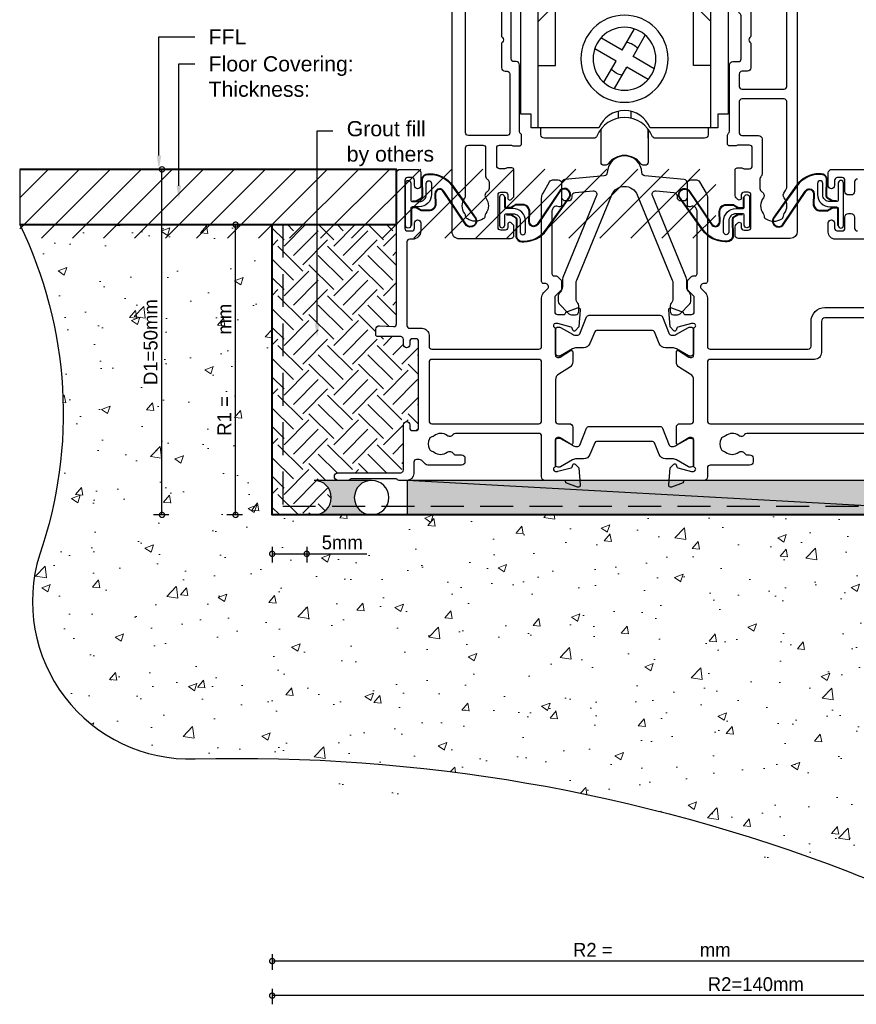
# Model space of a CAD drawing. Header units: millimetres. Extents: x -942 to 1452, y -105 to 165.
# Tile 7 of 12: x 887 to 1008, y -105 to 38. Entities that reach past the tile are written whole.
import ezdxf
from ezdxf import colors
from ezdxf.entities.mleader import LeaderData, LeaderLine
from ezdxf.math import Vec2, Vec3

# ---------------------------------------------------------------- set-up
doc = ezdxf.new("R2010")
doc.units = ezdxf.units.MM
doc.linetypes.add('Hidden', pattern=[7.1438, 4.7625, -2.3813])
for name, color, linetype in [('EXTRUSION', 2, 'Continuous'), ('Gaskets', 3, 'Continuous'), ('polyamide', 6, 'Continuous')]:
    doc.layers.add(name, color=color, linetype=linetype)
doc.layers.add('UNO-Dark Grey', color=7, linetype='Continuous', lineweight=13, true_color=0x44474e)
doc.layers.add('Viewport', color=7, linetype='Continuous', plot=False)
doc.styles.get("Standard").update_dxf_attribs({"font": 'arial.ttf'})
doc.styles.add('UNO Text', font='NHaasGroteskTXPro-55Rg.ttf')
doc.dimstyles.new('UNO', dxfattribs={"dimtxt": 2, "dimasz": 1.5, "dimexe": 1.25, "dimexo": 0.625, "dimtad": 1, "dimdec": 1, "dimzin": 9, "dimtxsty": 'UNO Text', "dimblk": 'DOTSMALL', "dimcen": 2.5, "dimclrd": 256, "dimclre": 256, "dimclrt": 256, "dimadec": 0, "dimazin": 0, "dimtfac": 1, "dimtdec": 1, "dimtmove": 0, "dimatfit": 3, "dimfxl": 1, "dimfxlon": 1, "dimarcsym": 0})

# ---------------------------------------------------------------- blocks, each defined once
blk = doc.blocks.new('_DotSmall')
at = {"color": 0, "linetype": 'ByBlock', "const_width": 0.5}
blk.add_lwpolyline([(-0.0625, 0, 1), (0.0625, 0, 1)], format="xyb", close=True, dxfattribs=at)
blk = doc.blocks.new('*D44')
at = {"lineweight": -2, "transparency": 16777216}
for p, q in [((-84.9, -63.56), (-84.9, -65.81)), ((25, -63.56), (25, -65.81)), ((25, -64.56), (-84.9, -64.56))]:
    blk.add_line(p, q, dxfattribs=at)
at = {"layer": 'Defpoints', "color": 0, "transparency": 16777216}
for p in [(-84.9, 0), (25, -50), (-84.9, -64.56)]:
    blk.add_point(p, dxfattribs=at)
at = {"lineweight": -2, "transparency": 16777216, "xscale": 1.5, "yscale": 1.5, "zscale": 1.5, "rotation": 180}
blk.add_blockref('_DotSmall', (-84.9, -64.56), dxfattribs=at)
at = {"lineweight": -2, "transparency": 16777216, "xscale": 1.5, "yscale": 1.5, "zscale": 1.5}
blk.add_blockref('_DotSmall', (25, -64.56), dxfattribs=at)
at = {"transparency": 16777216, "insert": (-29.95, -62.93), "char_height": 2, "attachment_point": 5, "style": 'UNO Text'}
blk.add_mtext('R2 =                 mm', dxfattribs=at)
blk = doc.blocks.new('*D45')
at = {"lineweight": -2, "transparency": 16777216}
for p, q in [((-84.9, -68.56), (-84.9, -70.81)), ((55.1, -69.56), (-84.9, -69.56)), ((55.1, -68.56), (55.1, -70.81))]:
    blk.add_line(p, q, dxfattribs=at)
at = {"layer": 'Defpoints', "color": 0, "transparency": 16777216}
for p in [(-84.9, 0), (55.1, -50), (-84.9, -69.56)]:
    blk.add_point(p, dxfattribs=at)
at = {"lineweight": -2, "transparency": 16777216, "xscale": 1.5, "yscale": 1.5, "zscale": 1.5, "rotation": 180}
blk.add_blockref('_DotSmall', (-84.9, -69.56), dxfattribs=at)
at = {"lineweight": -2, "transparency": 16777216, "xscale": 1.5, "yscale": 1.5, "zscale": 1.5}
blk.add_blockref('_DotSmall', (55.1, -69.56), dxfattribs=at)
at = {"transparency": 16777216, "insert": (-14.9, -67.91), "char_height": 2, "attachment_point": 5, "style": 'UNO Text'}
blk.add_mtext('R2=140mm', dxfattribs=at)
blk = doc.blocks.new('*D87')
at = {"lineweight": -2, "transparency": 16777216}
for p, q in [((-84.9, -4.63), (-84.9, -6.88)), ((-84.9, -5.63), (-79.9, -5.63)), ((-79.9, -4.63), (-79.9, -6.88)), ((-79.9, -5.63), (-71.18, -5.63))]:
    blk.add_line(p, q, dxfattribs=at)
at = {"layer": 'Defpoints', "color": 0, "transparency": 16777216}
for p in [(-84.9, 10.33), (-79.9, 10.33), (-84.9, -5.63)]:
    blk.add_point(p, dxfattribs=at)
at = {"lineweight": -2, "transparency": 16777216, "xscale": 1.5, "yscale": 1.5, "zscale": 1.5, "rotation": 180}
blk.add_blockref('_DotSmall', (-84.9, -5.63), dxfattribs=at)
at = {"lineweight": -2, "transparency": 16777216, "xscale": 1.5, "yscale": 1.5, "zscale": 1.5}
blk.add_blockref('_DotSmall', (-79.9, -5.63), dxfattribs=at)
at = {"transparency": 16777216, "insert": (-74.76, -3.99), "char_height": 2, "attachment_point": 5, "style": 'UNO Text'}
blk.add_mtext('5mm', dxfattribs=at)
blk = doc.blocks.new('*D42')
at = {"lineweight": -2, "transparency": 16777216}
for p, q in [((-99.85, 50), (-102.1, 50)), ((-100.85, 0), (-100.85, 50)), ((-99.85, 0), (-102.1, 0))]:
    blk.add_line(p, q, dxfattribs=at)
at = {"layer": 'Defpoints', "color": 0, "transparency": 16777216}
for p in [(-100.85, 50), (-84.9, 50), (-84.9, 0)]:
    blk.add_point(p, dxfattribs=at)
at = {"lineweight": -2, "transparency": 16777216, "xscale": 1.5, "yscale": 1.5, "zscale": 1.5}
for p, rotation in [((-100.85, 50), 90), ((-100.85, 0), 270)]:
    blk.add_blockref('_DotSmall', p, dxfattribs=dict(at, rotation=rotation))
at = {"transparency": 16777216, "insert": (-102.49, 25), "char_height": 2, "attachment_point": 5, "rotation": 90, "style": 'UNO Text'}
blk.add_mtext('D1=50mm', dxfattribs=at)
blk = doc.blocks.new('*D43')
at = {"lineweight": -2, "transparency": 16777216}
for p, q in [((-89.2, 42), (-91.45, 42)), ((-90.2, 0), (-90.2, 42)), ((-89.2, 0), (-91.45, 0))]:
    blk.add_line(p, q, dxfattribs=at)
at = {"layer": 'Defpoints', "color": 0, "transparency": 16777216}
for p in [(-90.2, 42), (-84.9, 42), (-84.9, 0)]:
    blk.add_point(p, dxfattribs=at)
at = {"lineweight": -2, "transparency": 16777216, "xscale": 1.5, "yscale": 1.5, "zscale": 1.5}
for p, rotation in [((-90.2, 42), 90), ((-90.2, 0), 270)]:
    blk.add_blockref('_DotSmall', p, dxfattribs=dict(at, rotation=rotation))
at = {"transparency": 16777216, "insert": (-91.83, 21), "char_height": 2, "attachment_point": 5, "rotation": 90, "style": 'UNO Text'}
blk.add_mtext('R1 =            mm', dxfattribs=at)
blk = doc.blocks.new('523000')
at = {"layer": 'EXTRUSION'}
for points in [[(55.95, 6.8), (80.28, 6.8, -0.24887), (80.61, 6.62, 0.431749), (81.47, 6.48, -0.348271), (83.37, 6.45, 0.12305), (83.68, 6.31, -0.239134), (84.03, 6.03, -0.223031), (84.03, 4.52, -0.239143), (83.68, 4.24, 0.12305), (83.37, 4.1, -0.347914), (81.47, 4.07, 0.449553), (80.59, 3.9, -0.264766), (80.24, 3.7), (79.9, 3.7, 0.414214), (79.4, 3.2), (79.4, 2.7, 0.414214), (79.9, 2.2), (85.6, 2.2, -0.414214), (86, 1.8), (86, 0.5, 0.414214), (86.5, 0), (89.2, 0, -0.414214), (89.5, -0.3), (89.5, -0.36), (91.2, -0.98, 0.548619), (91.6, -0.67), (91.38, 1.8), (90.84, 2.34, 0.57735), (90.51, 2.25), (90.43, 1.97, -0.267949), (90.29, 1.83), (88.3, 1.3), (88, 1.3, -0.767327), (87.85, 1.86, 0.267949), (88, 2.12), (88, 5.9, -0.414214), (88.3, 6.2), (88.52, 6.2, -0.137872), (88.67, 6.16), (90.2, 5.23, 0.585524), (90.5, 5.4), (90.5, 7.7, 0.414214), (90, 8.2), (88.4, 8.2, -0.414214), (88, 8.6), (88, 14.53, -0.261414), (88.48, 15.38), (90.02, 16.32, 0.261413), (90.5, 17.18), (90.5, 18.6, 0.585524), (90.2, 18.77), (88.67, 17.84, -0.137872), (88.52, 17.8), (88.3, 17.8, -0.414214), (88, 18.1), (88, 21.88, 0.267949), (87.85, 22.14, -0.767327), (88, 22.7), (88.3, 22.7), (90.29, 22.17, -0.267949), (90.43, 22.02), (90.51, 21.75, 0.57735), (90.84, 21.66), (91.38, 22.2), (91.6, 24.67, 0.548619), (91.2, 24.98), (89.5, 24.36), (89.5, 24.3, -0.414215), (89.2, 24), (88.3, 24, -0.41421), (87.9, 24.4), (87.9, 26.44, -0.198912), (88.02, 26.72), (88.78, 27.49, 0.198912), (88.9, 27.77), (88.9, 28.74, 0.198912), (88.78, 29.02), (88.31, 29.49, 0.198912), (88.1, 29.58), (87.8, 29.58, -0.414214), (87.5, 29.88), (87.5, 38.99, -0.131653), (87.57, 39.24), (87.68, 39.43, -0.329485), (88.22, 39.67), (88.52, 39.6, 0.493145), (88.9, 39.89), (88.9, 42.98, 0.414213), (88.4, 43.48), (87.59, 43.48, 0.259846), (87.16, 43.22), (86.2, 41.57, 0.131653), (86, 40.82), (86, 28.78, 0.407752), (86.3, 28.48), (86.59, 28.48, -0.593276), (86.87, 27.7), (86.29, 27.12, 0.198843), (86, 26.41), (86, 19.4, -0.413819), (85.6, 19), (71.4, 19, -0.414214), (71, 19.4), (71, 23, 0.414214), (69, 25), (62.4, 25, -0.414214)], [(62.4, 34.9), (67.5, 34.9, 0.414222), (68.5, 35.9), (68.5, 37.25, 1), (67.6, 37.25), (67.6, 36.5, -0.414212), (67.2, 36.1), (66.5, 36.1, -0.414214), (66.1, 36.5), (66.1, 38.1, 0.414214), (65.6, 38.6), (65.2, 38.6, 0.414214), (64.7, 38.1), (64.7, 36.5, -0.414214), (64.3, 36.1)], [(64.3, 43.6, -0.414214), (64.7, 43.2), (64.7, 41.8, 0.414214), (65.2, 41.3), (65.6, 41.3, 0.414214), (66.1, 41.8), (66.1, 43.4, -0.414213), (66.5, 43.8), (67.2, 43.8, -0.414214), (67.6, 43.4), (67.6, 42.65, 1), (68.5, 42.65), (68.5, 44.5, 0.414214), (68, 45), (46.9, 45, 0.414214)], [(61.5, 23.5), (69, 23.5, -0.414214), (69.5, 23), (69.5, 18.5, 0.414215), (70.5, 17.5), (85.6, 17.5, -0.414214), (86, 17.1), (86, 8.6, -0.414214), (85.6, 8.2), (43.9, 8.2, -0.414213)]]:
    blk.add_lwpolyline(points, format="xyb", dxfattribs=at)
for points in [[(128.5, 2.62), (128.5, 1, 0.41415), (129.5, 0), (130.63, 0, 0.198962), (130.84, 0.09), (130.86, 0.11, -0.198912), (131.07, 0.2), (137.55, 0.2, -0.198912), (137.77, 0.11), (137.79, 0.09, 0.198912), (138, 0), (139.5, 0, 0.909045), (139.5, 1.1), (130.4, 1.1, -0.414214), (130, 1.5), (130, 8.05, 0.999958), (129.1, 8.05), (129.1, 7.6, -0.414214), (128.7, 7.2), (128.2, 7.2, -0.414202), (127.8, 7.6), (127.8, 20.1, -0.414213), (128.2, 20.5), (128.7, 20.5, -0.414215), (129.1, 20.1), (129.1, 19.65, 0.999887), (130, 19.65), (130, 20.4, -0.414219), (130.4, 20.8), (133.7, 20.8, 0.414214), (134, 21.1), (134, 21.87, 0.440011), (133.46, 22.36), (131.42, 22.24, -0.432533), (131, 22.64), (131, 44.5, 0.414214), (130.5, 45), (128, 45, 0.414214), (127.5, 44.5), (127.5, 42.65, 1), (128.4, 42.65), (128.4, 43.4, -0.414214), (128.8, 43.8), (129.4, 43.8, -0.414214), (129.8, 43.4), (129.8, 36.5, -0.414214), (129.4, 36.1), (128.8, 36.1, -0.414214), (128.4, 36.5), (128.4, 37.25, 1), (127.5, 37.25), (127.5, 36.1, 0.414211), (128.7, 34.9), (129.1, 34.9, -0.414213), (129.5, 34.5), (129.5, 22.4, -0.414212), (129.1, 22), (127.3, 22, 0.414214), (126.3, 21), (126.3, 19.4, -0.414214), (125.9, 19), (110.4, 19, -0.41431), (110, 19.4), (110, 26.41, 0.198912), (109.71, 27.12), (109.13, 27.7, -0.593276), (109.41, 28.48), (109.7, 28.48, 0.407752), (110, 28.78), (110, 40.82, 0.131653), (109.8, 41.57), (108.84, 43.22, 0.259212), (108.41, 43.48), (107.6, 43.48, 0.414213), (107.1, 42.98), (107.1, 39.89, 0.493145), (107.48, 39.6), (107.78, 39.67, -0.329451), (108.32, 39.43), (108.43, 39.24, -0.131652), (108.5, 38.99), (108.5, 29.88, -0.414214), (108.2, 29.58), (107.9, 29.58, 0.198912), (107.69, 29.49), (107.18, 28.98, 0.198912), (107.1, 28.77), (107.1, 27.74, 0.198912), (107.18, 27.53), (107.98, 26.72, -0.198912), (108.1, 26.44), (108.1, 24.4, -0.414211), (107.7, 24), (106.8, 24, -0.414218), (106.5, 24.3), (106.5, 24.36), (104.8, 24.98, 0.548619), (104.4, 24.67), (104.62, 22.2), (105.16, 21.66, 0.57735), (105.49, 21.75), (105.57, 22.02, -0.267949), (105.71, 22.17), (107.66, 22.69, -0.065543), (107.74, 22.7), (108, 22.7, -0.767332), (108.15, 22.14, 0.267949), (108, 21.88), (108, 18.1, -0.414214), (107.7, 17.8), (107.48, 17.8, -0.137872), (107.33, 17.84), (105.8, 18.77, 0.585524), (105.5, 18.6), (105.5, 17.18, 0.261413), (105.98, 16.32), (107.52, 15.38, -0.261413), (108, 14.53), (108, 8.6, -0.414218), (107.6, 8.2), (106, 8.2, 0.414451), (105.5, 7.7), (105.5, 5.4, 0.585524), (105.8, 5.23), (107.33, 6.16, -0.137872), (107.48, 6.2), (107.7, 6.2, -0.414214), (108, 5.9), (108, 2.12, 0.267949), (108.15, 1.86, -0.767327), (108, 1.3), (107.74, 1.3, -0.065543), (107.66, 1.31), (105.71, 1.83, -0.267949), (105.57, 1.97), (105.49, 2.25, 0.57735), (105.16, 2.34), (104.62, 1.8), (104.4, -0.67, 0.548619), (104.8, -0.98), (106.5, -0.36), (106.5, -0.3, -0.413627), (106.8, 0), (109.5, 0, 0.413574), (110, 0.5), (110, 6.4, -0.415226), (110.4, 6.8), (122.48, 6.8, -0.248869), (122.81, 6.62, 0.431747), (123.67, 6.48, -0.348271), (125.57, 6.45, 0.12305), (125.88, 6.31, -0.239134), (126.23, 6.03, -0.223031), (126.23, 4.52, -0.239143), (125.88, 4.24, 0.12305), (125.57, 4.1, -0.347914), (123.67, 4.07, 0.449552), (122.79, 3.9, -0.264766), (122.44, 3.7), (121.6, 3.7, 0.414214), (121.1, 3.2), (121.1, 2.7, 0.414214), (121.6, 2.2), (126.47, 2.2, 0.198912), (126.82, 2.35), (127.35, 2.88, -0.198912), (127.71, 3.02), (128.1, 3.02, -0.414214)], [(110.4, 17.5), (125.9, 17.5, -0.414214), (126.3, 17.1), (126.3, 8.6, -0.414214), (125.9, 8.2), (110.4, 8.2, -0.414214), (110, 8.6), (110, 17.1, -0.414211)]]:
    blk.add_lwpolyline(points, format="xyb", close=True, dxfattribs=at)
at = {"layer": 'polyamide'}
for points in [[(88.55, 22.19), (88.4, 22.19, 0.414214), (88, 21.79), (88, 18.39, 0.414214), (88.4, 17.99), (88.55, 17.99, 0.131652), (88.75, 18.04), (90.46, 19.03, -0.131652), (91.06, 19.19), (92.07, 19.19, 0.305731), (92.99, 19.81), (93.68, 21.5, -0.305731), (93.95, 21.69), (102.04, 21.69, -0.305731), (102.32, 21.5), (103, 19.81, 0.305731), (103.93, 19.19), (104.94, 19.19, -0.131652), (105.54, 19.03), (107.25, 18.04, 0.131652), (107.45, 17.99), (107.6, 17.99, 0.414214), (108, 18.39), (108, 21.79, 0.414214), (107.6, 22.19), (107.45, 22.19, 0.131652), (107.25, 22.14), (105.54, 21.15, -0.131652), (104.94, 20.99), (104.76, 20.99, -0.305731), (104.48, 21.18), (103.49, 23.64, 0.305731), (103.12, 23.89), (103.12, 23.89), (92.88, 23.89, 0.305731), (92.51, 23.64), (91.52, 21.18, -0.305731), (91.24, 20.99), (91.06, 20.99, -0.131652), (90.46, 21.15), (88.75, 22.14, 0.131652)], [(88.55, 6.11), (88.4, 6.11, 0.414214), (88, 5.71), (88, 2.31, 0.414214), (88.4, 1.91), (88.55, 1.91, 0.131652), (88.75, 1.96), (90.46, 2.95, -0.131652), (91.06, 3.11), (92.07, 3.11, 0.305731), (92.99, 3.74), (93.68, 5.42, -0.305731), (93.95, 5.61), (102.04, 5.61, -0.305731), (102.32, 5.42), (103, 3.74, 0.305731), (103.93, 3.11), (104.94, 3.11, -0.131652), (105.54, 2.95), (107.25, 1.96, 0.131652), (107.45, 1.91), (107.6, 1.91, 0.414214), (108, 2.31), (108, 5.71, 0.414214), (107.6, 6.11), (107.45, 6.11, 0.131652), (107.25, 6.06), (105.54, 5.07, -0.131652), (104.94, 4.91), (104.76, 4.91, -0.305731), (104.48, 5.1), (103.49, 7.56, 0.305731), (103.12, 7.81), (103.12, 7.81), (92.88, 7.81, 0.305731), (92.51, 7.56), (91.52, 5.1, -0.305731), (91.24, 4.91), (91.06, 4.91, -0.131652), (90.46, 5.07), (88.75, 6.06, 0.131652)]]:
    blk.add_lwpolyline(points, format="xyb", close=True, dxfattribs=at)
blk = doc.blocks.new('523200')
at = {"layer": 'EXTRUSION'}
for points in [[(41, 35.3), (39.8, 35.3, 0.414199), (39.5, 35), (39.5, 34.94), (37.8, 34.32, -0.548619), (37.4, 34.63), (37.62, 37.1), (38.16, 37.64, -0.57735), (38.49, 37.55), (38.57, 37.27, 0.267949), (38.71, 37.13), (40.7, 36.6), (41, 36.6, 0.767301), (41.15, 37.16, -0.267949), (41, 37.42), (41, 41.2, 0.414214), (40.7, 41.5), (40.48, 41.5, 0.137872), (40.33, 41.46), (38.8, 40.53, -0.585524), (38.5, 40.7), (38.5, 43, -0.414214), (39, 43.5), (40.1, 43.5, 0.414214), (40.6, 44), (40.6, 57.3, 0.414214), (40.2, 57.7), (37.4, 57.7, -0.400272), (36.9, 58.18, 0.400272), (36.4, 58.65), (33.05, 58.65, -0.414214), (32.55, 59.15), (32.55, 61.41, -0.585524), (32.85, 61.58), (34.38, 60.65, 0.137872), (34.53, 60.6), (34.75, 60.6, 0.414214), (35.05, 60.9), (35.05, 64.68, -0.267949), (35.2, 64.94, 0.767327), (35.05, 65.5), (34.75, 65.5), (32.76, 64.97, 0.267949), (32.62, 64.83), (32.54, 64.55, -0.57735), (32.21, 64.46), (31.67, 65), (31.45, 67.48, -0.548619), (31.85, 67.78), (33.55, 67.17), (33.55, 67.1, 0.414214), (33.85, 66.8), (34.95, 66.8, 0.414214), (35.35, 67.2), (35.35, 72.5, -0.414214), (35.85, 73), (48.2, 73, 0.414214), (48.6, 73.4), (48.6, 84.7, 0.414216), (48.2, 85.1), (47.4, 85.1, -0.414215), (46.4, 86.1), (46.4, 86.77, -0.198912), (46.55, 87.12), (46.79, 87.36, -0.198912), (47, 87.45, -0.414214), (47.3, 87.15), (47.3, 86.7, 0.414214), (47.7, 86.3), (48.3, 86.3, 0.414214), (48.7, 86.7), (48.7, 91.4, 0.414214), (48.3, 91.8), (47.7, 91.8, 0.414214), (47.3, 91.4), (47.3, 90.95, -0.414214), (47, 90.65, -0.198912), (46.79, 90.74), (46.55, 90.98, -0.198912), (46.4, 91.33), (46.4, 92.5, -0.414214), (46.9, 93), (49.7, 93, -0.414214), (50, 92.7), (50, 1, -0.414214), (49, 0), (41.5, 0, -0.414214), (41, 0.5), (41, 1.67, -0.198912), (41.15, 2.02), (41.39, 2.26, -0.198912), (41.6, 2.35, -0.414214), (41.9, 2.05), (41.9, 1.6, 0.414214), (42.3, 1.2), (42.9, 1.2, 0.414214), (43.3, 1.6), (43.3, 6.3, 0.414214), (42.9, 6.7), (42.3, 6.7, 0.414214), (41.9, 6.3), (41.9, 5.85, -0.414214), (41.6, 5.55, -0.198912), (41.39, 5.64), (41.15, 5.88, -0.198912), (41, 6.23), (41, 9.9, -0.414214), (41.3, 10.2), (41.99, 10.2, -0.147449), (42.16, 10.15, 0.147434), (42.32, 10.1), (43.1, 10.1, 0.414199), (43.5, 10.5), (43.5, 13.1, 0.414199), (43.1, 13.5), (41.42, 13.5, 0.147434), (41.26, 13.45, -0.147449), (41.09, 13.4), (40.2, 13.4, -0.414195), (39.9, 13.7), (39.9, 14.91, -0.245423), (40.03, 15.16, 0.245419), (40.2, 15.49), (40.2, 25.1, -0.414214), (40.7, 25.6), (41, 25.6, 0.414214), (41.4, 26), (41.4, 34.9, 0.414214)], [(8.23, 32.48), (8.32, 32.57, 0.198912), (8.61, 33.28), (8.61, 34.9, -0.414229), (9.01, 35.3), (10.2, 35.3, -0.41507), (10.5, 35), (10.5, 34.94), (12.2, 34.32, 0.548619), (12.6, 34.63), (12.38, 37.1), (11.84, 37.64, 0.57735), (11.51, 37.55), (11.43, 37.27, -0.267949), (11.29, 37.13), (9.3, 36.6), (9, 36.6, -0.767848), (8.85, 37.16, 0.267949), (9, 37.42), (9, 41.2, -0.414214), (9.3, 41.5), (9.52, 41.5, -0.137872), (9.67, 41.46), (11.2, 40.53, 0.585524), (11.5, 40.7), (11.5, 43, 0.414214), (11, 43.5), (9.8, 43.5, -0.414214), (9.4, 43.9), (9.4, 57.3, -0.414214), (9.8, 57.7), (13.05, 57.7, 0.414214), (13.55, 58.2), (13.55, 61.41, 0.585524), (13.25, 61.58), (11.72, 60.65, -0.137872), (11.57, 60.6), (11.35, 60.6, -0.414214), (11.05, 60.9), (11.05, 64.68, 0.267949), (10.9, 64.94, -0.767356), (11.05, 65.5), (11.35, 65.5), (13.37, 64.96, -0.216), (13.48, 64.83), (13.56, 64.55, 0.57735), (13.89, 64.46), (14.43, 65), (14.65, 67.48, 0.548619), (14.25, 67.78), (12.55, 67.17), (12.55, 67.1, -0.414258), (12.25, 66.8), (11.45, 66.8, -0.414214), (11.05, 67.2), (11.05, 67.5, 0.414214), (10.55, 68), (1.9, 68, -0.414214), (1.5, 68.4), (1.5, 70.6, -0.414214), (1.9, 71), (3.2, 71, 0.414214), (3.5, 71.3), (3.5, 71.79, 0.198913), (3.35, 72.15), (2.65, 72.85, 0.198912), (2.29, 73), (0.3, 73, 0.414214), (0, 72.7), (0, 1, 0.414213), (1, 0), (8.5, 0, 0.414214), (9, 0.5), (9, 1.67, 0.198912), (8.85, 2.02), (8.61, 2.26, 0.198912), (8.4, 2.35, 0.414214), (8.1, 2.05), (8.1, 1.6, -0.414214), (7.7, 1.2), (7.1, 1.2, -0.414214), (6.7, 1.6), (6.7, 6.3, -0.414214), (7.1, 6.7), (7.7, 6.7, -0.414214), (8.1, 6.3), (8.1, 5.85, 0.414214), (8.4, 5.55, 0.198912), (8.61, 5.64), (8.85, 5.88, 0.198912), (9, 6.23), (9, 9.9, 0.414214), (8.7, 10.2), (8.01, 10.2, 0.147449), (7.84, 10.15, -0.147434), (7.68, 10.1), (6.9, 10.1, -0.414199), (6.5, 10.5), (6.5, 13.1, -0.414199), (6.9, 13.5), (8.58, 13.5, -0.147434), (8.74, 13.45, 0.147449), (8.91, 13.4), (9.8, 13.4, 0.414195), (10.1, 13.7), (10.1, 14.85, 0.213579), (9.93, 15.22, -0.213492), (9.8, 15.52), (9.8, 25.1, 0.414205), (9.3, 25.6), (8.51, 25.6, -0.414214), (8.11, 26), (8.11, 32.2, -0.198912)], [(37.25, 61.3), (47.6, 61.3, 0.414214), (48, 61.7), (48, 71, 0.414214), (47.6, 71.4), (37.25, 71.4, 0.414214), (36.85, 71), (36.85, 61.7, 0.414214)], [(7.21, 24.2), (8, 24.2, -0.414214), (8.4, 23.8), (8.4, 22, -0.414214), (8, 21.6), (1.91, 21.6, -0.414214), (1.51, 22), (1.51, 66.2, -0.414214), (1.91, 66.6), (6.31, 66.6, -0.414214), (6.71, 66.2), (6.71, 60.9, 0.374777), (7.05, 60.5, -0.374777), (7.4, 60.11), (7.4, 43.9, -0.347172), (7.09, 43.51, 0.347172), (6.71, 43.02), (6.71, 29.25), (6.85, 29.1, -0.414214), (6.85, 28.4), (6.71, 28.25), (6.71, 24.7, 0.414214)], [(42.58, 43.73, -0.250491), (42.8, 43.31), (42.8, 29.25), (42.65, 29.1, 0.414214), (42.65, 28.4), (42.8, 28.25), (42.8, 24.7, -0.414214), (42.3, 24.2), (42, 24.2, 0.414214), (41.6, 23.8), (41.6, 15.3, 0.414214), (42, 14.9), (47.6, 14.9, 0.414214), (48, 15.3), (48, 59.5, 0.414214), (47.6, 59.9), (43.2, 59.9, 0.414214), (42.8, 59.5), (42.8, 53.27, -0.250492), (42.58, 52.86, 0.250492), (42.4, 52.52), (42.4, 44.06, 0.250491)], [(1.51, 19.8, -0.414214), (1.91, 20.2), (8, 20.2, -0.414214), (8.4, 19.8), (8.4, 15.3, -0.414214), (8, 14.9), (5.6, 14.9, 0.414214), (5.1, 14.4), (5.1, 9.3, 0.213426), (5.27, 8.93, -0.213427), (5.4, 8.63), (5.4, 7.21, -0.282791), (5.13, 6.76, 0.443984), (4.89, 5.9, -0.336408), (4.93, 3.6, 0.14398), (4.8, 3.24, -0.245791), (4.55, 2.82, -0.280014), (2.25, 2.82, -0.245791), (2, 3.24, 0.14398), (1.87, 3.6, -0.330962), (1.88, 5.86, 0.379919), (1.81, 6.79, -0.20441), (1.5, 7.51)], [(45.1, 13.1), (45.1, 9, -0.28209), (44.83, 8.55, 0.282093), (44.61, 8.2), (44.61, 7.21, 0.280472), (44.88, 6.76, -0.464553), (45.08, 5.87, 0.330962), (45.07, 3.6, -0.14398), (45.2, 3.24, 0.245791), (45.45, 2.83, 0.280014), (47.75, 2.83, 0.245791), (48, 3.24, -0.14398), (48.13, 3.6, 0.326753), (48.13, 5.85, -0.158963), (48, 6.26), (48, 13.1, 0.414214), (47.6, 13.5), (45.5, 13.5, 0.414213)]]:
    blk.add_lwpolyline(points, format="xyb", close=True, dxfattribs=at)
at = {"layer": 'polyamide'}
for points in [[(18.3, 72.19, -0.267949), (18.56, 72.34), (20.7, 72.34, -0.414214), (21, 72.04), (21, 67.59, 0.338592), (21.41, 67.14), (29.35, 67.14, -0.258663), (29.69, 66.95), (31.49, 64.07, 0.258663), (32.17, 63.69), (32.2, 63.69, 0.131652), (32.4, 63.74), (34.32, 64.85, -0.131652), (34.47, 64.89), (34.65, 64.89, -0.414214), (35.05, 64.49), (35.05, 61.09, -0.414214), (34.65, 60.69), (34.47, 60.69, -0.131652), (34.32, 60.73), (32.4, 61.84, 0.131652), (32.2, 61.89), (31.28, 61.89, -0.258618), (30.43, 62.36), (28.81, 64.96, 0.258618), (28.13, 65.34), (17.97, 65.34, 0.258618), (17.29, 64.96), (15.67, 62.36, -0.258618), (14.82, 61.89), (14, 61.89, 0.131652), (13.6, 61.78), (11.78, 60.73, -0.131652), (11.63, 60.69), (11.45, 60.69, -0.414214), (11.05, 61.09), (11.05, 64.49, -0.414214), (11.45, 64.89), (11.63, 64.89, -0.131652), (11.78, 64.85), (13.6, 63.8, 0.213147), (14, 63.69), (14.15, 63.69, 0.258618), (14.49, 63.88), (16.41, 66.95, -0.258618), (16.75, 67.14), (19.09, 67.14, 0.329573), (19.5, 67.57), (19.5, 70.64, 0.414214), (19.2, 70.94), (18.1, 70.94, -0.57735), (17.84, 71.39)], [(41, 37.51), (41, 41.01, 0.414214), (40.6, 41.41), (40.39, 41.41, 0.125779), (40.3, 41.39), (38.71, 40.47, -0.131829), (38.11, 40.31), (37.97, 40.31, -0.315299), (37.68, 40.51), (36.82, 42.88, 0.315299), (36.35, 43.21), (13.65, 43.21, 0.315299), (13.18, 42.88), (12.32, 40.51, -0.315299), (12.03, 40.31), (11.89, 40.31, -0.131829), (11.29, 40.47), (9.66, 41.41), (9.3, 41.41, 0.414214), (9, 41.11), (9, 37.61, 0.414214), (9.4, 37.21), (9.61, 37.21, 0.125778), (9.7, 37.24), (11.29, 38.15, -0.131829), (11.89, 38.31), (13.29, 38.31, 0.315299), (13.76, 38.64), (14.53, 40.75, -0.315299), (15.47, 41.41), (34.53, 41.41, -0.315299), (35.47, 40.75), (36.24, 38.64, 0.315299), (36.71, 38.31), (38.11, 38.31, -0.131829), (38.71, 38.15), (40.34, 37.21), (40.7, 37.21, 0.414214)]]:
    blk.add_lwpolyline(points, format="xyb", close=True, dxfattribs=at)
blk = doc.blocks.new('QL 69800')
at = {"layer": 'Gaskets', "color": 4}
blk.add_lwpolyline([(0, 3.07), (0, -3.07, 1), (0.76, -3.07), (0.76, -0.63, -0.414214), (1.01, -0.38), (2, -0.38, -0.414214), (3, -1.38), (3, -3.02, 1), (3.76, -3.02), (3.76, -1.42, 0.414214), (1.96, 0.38), (1.01, 0.38, -0.414214), (0.76, 0.63), (0.76, 3.07, 1)], format="xyb", close=True, dxfattribs=at)
for points in [[(1.11, -0.41), (1.47, -0.41, -0.131652), (1.64, -0.45), (2.32, -0.85, -0.268481), (2.5, -1.15), (2.47, -3.72, 0.325102), (3.25, -4.32), (3.54, -4.32, 0.242084), (6.71, -2.69), (10.12, 2.07, 0.831226), (8.85, 2.99), (5.53, -1.92, -0.254578), (4.91, -2.25, -0.379612), (4.26, -1.51), (4.29, -0.03, 0.413856), (3.39, 0.87), (2.4, 0.87, 0.131652), (2.32, 0.85), (1.64, 0.45, -0.131652), (1.47, 0.41), (1.01, 0.41, -0.414214), (0.78, 0.63), (0.78, 2.97)], [(1.01, -0.51), (1.47, -0.51, -0.131652), (1.59, -0.54), (2.27, -0.93, -0.267949), (2.4, -1.15), (2.37, -3.74, 0.330082), (3.25, -4.42), (3.54, -4.42, 0.242084), (6.8, -2.75), (10.2, 2.02, 0.840847), (8.77, 3.05), (5.44, -1.86, -0.252571), (4.92, -2.15), (4.92, -2.15, -0.376647), (4.36, -1.52), (4.39, -0.03, 0.414214), (3.39, 0.97), (2.4, 0.97, 0.131652), (2.27, 0.93), (1.59, 0.54, -0.131652), (1.47, 0.51), (1.01, 0.51, -0.414214), (0.88, 0.63), (0.88, 3.07)]]:
    blk.add_lwpolyline(points, format="xyb", dxfattribs=at)
blk = doc.blocks.new('QL48800')
at = {"layer": 'Gaskets', "color": 4}
for points in [[(-1.01, -0.51), (-1.47, -0.51, 0.131652), (-1.59, -0.54), (-2.27, -0.93, 0.267949), (-2.4, -1.15), (-2.37, -3.74, -0.330082), (-3.25, -4.42), (-3.54, -4.42, -0.242084), (-6.8, -2.75), (-10.2, 2.02, -0.840847), (-8.77, 3.05), (-5.44, -1.86, 0.252571), (-4.92, -2.15), (-4.92, -2.15, 0.376647), (-4.36, -1.52), (-4.39, -0.03, -0.414214), (-3.39, 0.97), (-2.4, 0.97, -0.131652), (-2.27, 0.93), (-1.59, 0.54, 0.131652), (-1.47, 0.51), (-1.01, 0.51, 0.414214), (-0.88, 0.63), (-0.88, 2.02)], [(-1.11, -0.41), (-1.47, -0.41, 0.131652), (-1.64, -0.45), (-2.32, -0.85, 0.268481), (-2.5, -1.15), (-2.47, -3.72, -0.325102), (-3.25, -4.32), (-3.54, -4.32, -0.242084), (-6.71, -2.69), (-10.12, 2.07, -0.831226), (-8.85, 2.99), (-5.53, -1.92, 0.254578), (-4.91, -2.25, 0.379612), (-4.26, -1.51), (-4.29, -0.03, -0.413856), (-3.39, 0.87), (-2.4, 0.87, -0.131652), (-2.32, 0.85), (-1.64, 0.45, 0.131652), (-1.47, 0.41), (-1.01, 0.41, 0.414214), (-0.78, 0.63), (-0.78, 1.92)]]:
    blk.add_lwpolyline(points, format="xyb", dxfattribs=at)
blk.add_lwpolyline([(0, 2.02), (0, -2.02, -1), (-0.76, -2.02), (-0.76, -0.63, 0.414214), (-1.01, -0.38), (-2, -0.38, 0.414214), (-3, -1.38), (-3, -3.02, -1), (-3.76, -3.02), (-3.76, -1.42, -0.414214), (-1.96, 0.38), (-1.01, 0.38, 0.414214), (-0.76, 0.63), (-0.76, 2.02, -1)], format="xyb", close=True, dxfattribs=at)
blk = doc.blocks.new('*U25')
for points in [[(-13.3, 0), (-13.7, -0.4), (-13.7, -1.45), (-14.55, -1.45), (-15, -1.9)], [(13.3, 0), (-13.3, 0)], [(-12.5, -21), (-12.5, 0)], [(-12.5, -12), (-10, -12), (-10, 0)], [(-7, -3.1), (-7, 0)], [(7, -3.1), (7, 0)], [(12.5, -12), (10, -12), (10, 0)], [(12.5, -21), (12.5, 0)], [(13.3, 0), (13.7, -0.4), (13.7, -1.45), (14.55, -1.45), (15, -1.9)], [(-15, -1.9), (-15, -19)], [(15, -19), (15, -1.9)], [(10, -3.1), (-10, -3.1), (-12.5, -5.6)], [(10, -3.1), (12.5, -5.6)], [(0.33, -9.77), (-1.45, -6.69)], [(-1.23, -10.67), (-3.01, -7.59)], [(0.33, -9.77), (3.41, -7.99)], [(1.23, -11.33), (4.31, -9.55)], [(-4.31, -12.45), (-1.23, -10.67)], [(3.01, -14.41), (1.23, -11.33)], [(-3.41, -14.01), (-0.33, -12.23)], [(1.45, -15.31), (-0.33, -12.23)], [(-0.93, -18.61), (-0.93, -19.6)], [(0.93, -18.61), (0.93, -19.6)], [(-3.4, -22.5), (-3.4, -21.17)]]:
    blk.add_lwpolyline(points)
for points in [[(-15, -19), (-13.5, -19), (-13.5, -21), (-3.7, -21, -0.675676), (3.7, -21), (13.5, -21), (13.5, -19), (15, -19)], [(-12.1, -21), (-12.1, -22, 0.414214), (-11.6, -22.5), (-4.45, -22.5, 0.305553), (-3.99, -22.19, -0.674031), (3.99, -22.19, 0.305552), (4.45, -22.5), (11.6, -22.5, 0.414214), (12.1, -22), (12.1, -21)], [(-3.4, -21.17), (-3.4, -26.02, 0.414213), (-3, -26.42), (-2.77, -26.42, 0.240937), (-2.36, -26.21, -0.511571), (2.36, -26.21, 0.240937), (2.77, -26.42), (3, -26.42, 0.414213), (3.4, -26.02), (3.4, -21.17)]]:
    blk.add_lwpolyline(points, format="xyb")
for radius in [6.3, 4.55]:
    blk.add_circle((0, -11), radius)
for start, end in [(97.9757, 142.0243), (277.9757, 322.0243)]:
    blk.add_arc((0, -11), 2.4, start, end)
blk = doc.blocks.new('423407')
at = {"layer": 'polyamide'}
blk.add_lwpolyline([(12.55, 20.09), (18.25, 19.55, -0.386868), (18.7, 19.05), (18.7, 17.01, -0.414214), (18.2, 16.51), (17.7, 16.51, -0.414214), (17.2, 17.01), (17.2, 17.18, 0.386868), (16.75, 17.68), (14.16, 17.93, 0.564447), (13.65, 17.24), (18.52, 5.39, -0.097915), (18.6, 5.01), (18.6, 4.02, 0.198912), (18.89, 3.31), (18.91, 3.3, -0.198912), (19.2, 2.59), (19.2, 1.91, -0.198912), (19.05, 1.55), (17.65, 0.15, -0.198912), (17.29, 0), (16.7, 0, -0.414214), (16.2, 0.5), (16.2, 1.32, -0.198912), (16.35, 1.67), (16.45, 1.78, 0.198912), (16.6, 2.14), (16.6, 4.61, 0.097915), (16.52, 4.99), (11.45, 17.33, 0.669832), (7.75, 17.33), (2.68, 4.99, 0.097915), (2.6, 4.61), (2.6, 2.14, 0.198912), (2.75, 1.78), (2.85, 1.67, -0.198912), (3, 1.32), (3, 0.5, -0.414214), (2.5, 0), (1.91, 0, -0.198912), (1.55, 0.15), (0.15, 1.55, -0.198912), (0, 1.91), (0, 2.59, -0.198912), (0.29, 3.3), (0.31, 3.31, 0.198912), (0.6, 4.02), (0.6, 5.01, -0.097915), (0.68, 5.39), (5.55, 17.24, 0.564447), (5.04, 17.93), (2.45, 17.68, 0.386868), (2, 17.18), (2, 17.01, -0.414214), (1.5, 16.51), (1, 16.51, -0.414214), (0.5, 17.01), (0.5, 19.05, -0.386868), (0.95, 19.55), (6.65, 20.09, 0.37932), (7.1, 20.57, -0.974013), (12.1, 20.57, 0.37932)], format="xyb", close=True, dxfattribs=at)
blk = doc.blocks.new('*U41')
at = {"lineweight": 5, "true_color": 0x636466}
h = blk.add_hatch(dxfattribs=at)
h.set_pattern_fill('ANSI31', color=251)
h.set_pattern_definition([(45, (-58.437, 36.17), (-2.24506, 2.24506), [])])
h.paths.add_polyline_path([(-121.43, 40.03), (-20.7, 40.03), (-20.7, 50.03), (-121.43, 50.03)])
at = {"lineweight": 5, "true_color": 0x939598}
h = blk.add_hatch(dxfattribs=at)
h.set_pattern_fill('AR-CONC', color=252, scale=0.07)
h.set_pattern_definition([(50, (-33.437, 36.87), (12.7529, -1.1157), [1.3335, -14.6685]), (355, (-33.437, 36.87), (-2.467, 13.374), [1.0668, -11.7348]), (100.451, (-32.374, 36.777), (10.2859, 12.2582), [1.1333, -12.4663]), (46.184, (-33.437, 40.426), (18.9755, -2.943), [2.0002, -22.0027]), (96.636, (-31.856, 40.18), (16.6183, 17.3198), [1.7, -18.6995]), (351.184, (-33.437, 40.426), (16.6183, 17.3198), [1.6002, -17.6022]), (21, (-31.659, 39.537), (10.613, -7.1586), [1.3335, -14.6685]), (326, (-31.659, 39.537), (4.3261, 12.8932), [1.0668, -11.7348]), (71.451, (-30.775, 38.94), (14.9391, 5.7346), [1.1333, -12.4663]), (37.5, (-33.437, 36.87), (0.2162, 5.91885), [0, -11.59256, 0, -11.9126, 0, -11.77925]), (7.5, (-33.437, 36.87), (4.67738, 7.01264), [0, -6.79196, 0, -11.32586, 0, -4.48945]), (327.5, (-37.402, 36.87), (9.49134, -0.40101), [0, -4.445, 0, -13.8684, 0, -18.4023]), (317.5, (-39.18, 36.87), (10.36904, 1.77985), [0, -5.7785, 0, -9.21004, 0, -13.0683])])
edge = h.paths.add_edge_path()
edge.add_line((25, 0), (-84.9, 0))
edge.add_line((-84.9, 0), (-84.9, 42))
edge.add_line((-84.9, 42), (-121.43, 42))
edge.add_arc((-177.81, 14.66), 62.66, -19.0764, 25.8714, ccw=False)
edge.add_arc((-96.79, -12.52), 22.8, 162.9281, 271.8324)
edge.add_arc((-89.75, -281.03), 245.81, 68.9858, 91.4708, ccw=False)
edge.add_arc((10.14, -24.43), 29.58, 246.6053, 300.1651)
edge.add_line((25, -50), (25, 0))
at = {"layer": 'EXTRUSION'}
blk.add_hatch(color=8, dxfattribs=at).paths.add_polyline_path([(-71.17, 0), (-70.51, 0), (-71.16, 0.09), (-71.88, 0.43), (-72.31, 0.77), (-72.67, 1.25), (-72.92, 1.85), (-73.01, 2.5), (-72.92, 3.15), (-72.67, 3.75), (-72.28, 4.27), (-71.76, 4.67), (-71.16, 4.91), (-70.51, 5), (-78.84, 5), (-78.19, 4.91), (-77.59, 4.67), (-77.07, 4.27), (-76.68, 3.75), (-76.43, 3.15), (-76.34, 2.5), (-76.43, 1.85), (-76.68, 1.25), (-77.07, 0.73), (-77.59, 0.33), (-78.19, 0.09), (-78.84, 0), (-71.76, 0)], flags=0)
blk.add_hatch(color=33, dxfattribs=at).paths.add_polyline_path([(24.3, 0), (24.3, 5), (-65.36, 5), (-65.36, 0)])
for p, q in [((-70.51, 5), (-78.84, 5)), ((24.3, 0), (-65.36, 5)), ((-78.84, 0), (-70.51, 0))]:
    blk.add_line(p, q, dxfattribs=at)
at = {"layer": 'EXTRUSION', "lineweight": 40}
for points in [[(-121.43, 42), (-66.9, 42), (-66.9, 50), (-121.43, 50)], [(25, -50), (25, 0), (-84.9, 0), (-84.9, 42)]]:
    blk.add_lwpolyline(points, dxfattribs=at)
at = {"layer": 'EXTRUSION', "linetype": 'Hidden'}
blk.add_lwpolyline([(-83.37, 42), (-83.37, 1.26), (26.3, 1.26), (26.3, -50)], dxfattribs=at)
at = {"layer": 'EXTRUSION'}
blk.add_lwpolyline([(24.3, 0), (24.3, 5), (-65.36, 5), (-65.36, 0)], close=True, dxfattribs=at)
for centre, start, end in [((-78.84, 2.5), 270, 90), ((-70.51, 2.5), 0, 180), ((-70.51, 2.5), 180, 0)]:
    blk.add_arc(centre, 2.5, start, end, dxfattribs=at)
at = {"layer": 'Viewport'}
blk.add_lwpolyline([(-121.43, 42), (-66.9, 42), (-66.9, 50), (-121.43, 50)], close=True, dxfattribs=at)
blk.add_lwpolyline([(25, 0), (-84.9, 0), (-84.9, 42), (-121.43, 42, -0.198676), (-118.59, -5.82, 0.514505), (-96.06, -35.31, -0.098425), (-1.61, -51.57, 0.238048), (25, -50)], format="xyb", close=True, dxfattribs=at)
dim = blk.add_linear_dim(base=(-100.85, 50), p1=(-84.9, 0), p2=(-84.9, 50), angle=90, dimstyle='UNO', override={"dimpost": 'D1=<>mm'})
dim.commit()
dim.dimension.update_dxf_attribs({"geometry": '*D42', "text_midpoint": (-102.49, 25)})
dim = blk.add_linear_dim(base=(-90.2, 42), p1=(-84.9, 0), p2=(-84.9, 42), angle=90, text='R1 =            mm', dimstyle='UNO')
dim.commit()
dim.dimension.update_dxf_attribs({"geometry": '*D43', "text_midpoint": (-91.83, 21)})
dim = blk.add_linear_dim(base=(-84.9, -5.63), p1=(-79.9, 10.33), p2=(-84.9, 10.33), text='5mm', dimstyle='UNO')
dim.commit()
dim.dimension.update_dxf_attribs({"geometry": '*D87', "text_midpoint": (-74.76, -5.63), "dimtype": 160})
dim = blk.add_linear_dim(base=(-84.9, -64.56), p1=(25, -50), p2=(-84.9, 0), text='R2 =                 mm', dimstyle='UNO')
dim.commit()
dim.dimension.update_dxf_attribs({"geometry": '*D44', "text_midpoint": (-29.95, -62.93)})
dim = blk.add_linear_dim(base=(-84.9, -69.56), p1=(55.1, -50), p2=(-84.9, 0), dimstyle='UNO', override={"dimpost": 'R2=<>mm'})
dim.commit()
dim.dimension.update_dxf_attribs({"geometry": '*D45', "text_midpoint": (-14.9, -67.91)})

msp = doc.modelspace()

# ---------------------------------------------------------------- hatches: boundary and pattern name
at = {"true_color": 0x939598}
h = msp.add_hatch(dxfattribs=at)
h.set_pattern_fill('EARTH', color=252, scale=0.8, angle=45)
h.set_pattern_definition([(45, (108.9545, -120.0754), (0, 7.184205), [5.08, -5.08]), (45, (107.6075, -118.7283), (0, 7.184205), [5.08, -5.08]), (45, (106.2604, -117.3813), (0, 7.184205), [5.08, -5.08]), (135, (106.2604, -116.4833), (-7.184205, 0), [5.08, -5.08]), (135, (107.6075, -115.136), (-7.184205, 0), [5.08, -5.08]), (135, (108.9545, -113.789), (-7.184205, 0), [5.08, -5.08])])
edge = h.paths.add_edge_path()
edge.add_line((941.54, 7.87), (923.54, 7.87))
edge.add_line((923.54, 7.87), (923.54, -34.13))
edge.add_line((923.54, -34.13), (929.6, -34.13))
edge.add_arc((929.6, -31.63), 2.5, 270, 450)
edge.add_line((929.6, -29.13), (933.04, -29.13))
edge.add_arc((933.09, -28.58), 0.553, 95.4588, 264.5477, ccw=False)
edge.add_line((933.04, -28.03), (942.14, -28.03))
edge.add_arc((942.14, -27.63), 0.4, 270, 360)
edge.add_line((942.54, -27.63), (942.54, -21.08))
edge.add_arc((942.99, -21.08), 0.45, 0.0034, 179.9986, ccw=False)
edge.add_line((943.44, -21.08), (943.44, -21.53))
edge.add_arc((943.84, -21.53), 0.4, 180.0019, 270.002)
edge.add_line((943.84, -21.93), (944.34, -21.93))
edge.add_arc((944.34, -21.53), 0.4, 270.002, 359.9997)
edge.add_line((944.74, -21.53), (944.74, -9.03))
edge.add_arc((944.34, -9.03), 0.4, 359.9997, 449.9996)
edge.add_line((944.34, -8.63), (943.84, -8.63))
edge.add_arc((943.84, -9.03), 0.4, 89.9996, 179.9998)
edge.add_line((943.44, -9.03), (943.44, -9.48))
edge.add_arc((942.99, -9.48), 0.45, 180.0038, 359.9909, ccw=False)
edge.add_line((942.54, -9.48), (942.54, -8.73))
edge.add_arc((942.14, -8.73), 0.4, 359.9989, 450)
edge.add_line((942.14, -8.33), (938.84, -8.33))
edge.add_arc((938.84, -8.03), 0.3, 180, 270, ccw=False)
edge.add_line((938.54, -8.03), (938.54, -7.27))
edge.add_arc((939.04, -7.27), 0.5, 85.0316, 180.0316, ccw=False)
edge.add_line((939.08, -6.77), (941.11, -6.9))
edge.add_arc((941.14, -6.5), 0.4, 266.4397, 360)
edge.add_line((941.54, -6.5), (941.54, 7.87))

# ---------------------------------------------------------------- block references
at = {"xscale": -1}
for name, p in [('523200', (999.54, 5.87)), ('423407', (984.14, -5.16)), ('523000', (1072.54, -29.13)), ('QL48800', (956.44, 9.82))]:
    msp.add_blockref(name, p, dxfattribs=at)
at = {"color": 6, "xscale": -1}
msp.add_blockref('*U25', (974.54, 42.88), dxfattribs=at)
for name, p in [('*U41', (1008.44, -34.13)), ('QL48800', (992.64, 9.82))]:
    msp.add_blockref(name, p)
at = {"xscale": -1, "rotation": 180}
msp.add_blockref('QL 69800', (942.84, 10.82), dxfattribs=at)
at = {"rotation": 180}
msp.add_blockref('QL 69800', (1006.24, 10.82), dxfattribs=at)

# ---------------------------------------------------------------- leaders
at = {"layer": 'UNO-Dark Grey'}
ml = msp.add_multileader_mtext('Standard', dxfattribs=at)
ml.set_content('FFL', color=256)
ml.set_leader_properties()
ml.build(insert=Vec2(0, 0))
ml.multileader.update_dxf_attribs({"arrow_head_size": 2})
ctx = ml.context
ctx.base_point, ctx.char_height, ctx.arrow_head_size, ctx.plane_origin = Vec3(912.34, 35.04), 2.2, 2, Vec3(906.7, 27.75)
notes = []
notes.append((ctx, [(0, (1, 1, 0), (907.15, 35.04), (1, 0), 5.19, [(0, [(907.15, 15.87)], 0, [])])]))
ctx.mtext.insert, ctx.mtext.flow_direction = Vec3(914.34, 36.14), 5
ml = msp.add_multileader_mtext('Standard', dxfattribs=at)
ml.set_content('Floor Covering:\\PThickness: ', color=256)
ml.set_leader_properties()
ml.build(insert=Vec2(0, 0))
ml.multileader.update_dxf_attribs({"arrow_head_size": 2})
ctx = ml.context
ctx.base_point, ctx.char_height, ctx.arrow_head_size, ctx.plane_origin = Vec3(912.34, 31.12), 2.2, 2, Vec3(906.7, 23.75)
notes.append((ctx, [(0, (1, 1, 0), (910.03, 31.12), (1, 0), 2.3, [(0, [(910.03, 11.5)], 0, [])])]))
ctx.mtext.insert, ctx.mtext.flow_direction = Vec3(914.34, 32.24), 5
ml = msp.add_multileader_mtext('Standard', dxfattribs=at)
ml.set_content('Grout fill \\Pby others', color=256)
ml.set_leader_properties()
ml.build(insert=Vec2(0, 0))
ml.multileader.update_dxf_attribs({"arrow_head_size": 2})
ctx = ml.context
ctx.base_point, ctx.char_height, ctx.arrow_head_size, ctx.plane_origin = Vec3(932.33, 21.44), 2.2, 2, Vec3(927.89, 15.29)
notes.append((ctx, [(0, (1, 1, 0), (930.03, 21.44), (1, 0), 2.3, [(0, [(930.03, -8.45)], 0, [])])]))
ctx.mtext.insert, ctx.mtext.flow_direction = Vec3(934.33, 22.86), 5
for ctx, leaders in notes:
    for number, flags, end, landing, length, lines in leaders:
        leader = LeaderData()
        leader.index, (leader.has_last_leader_line, leader.has_dogleg_vector, leader.attachment_direction) = number, flags
        leader.last_leader_point, leader.dogleg_vector, leader.dogleg_length = Vec3(end), Vec3(landing), length
        for number, points, colour, breaks in lines:
            line = LeaderLine()
            line.index, line.vertices, line.color, line.breaks = number, Vec3.list(points), colors.encode_raw_color(colour), breaks
            leader.lines.append(line)
        ctx.leaders.append(leader)

doc.saveas('drawing.dxf')
